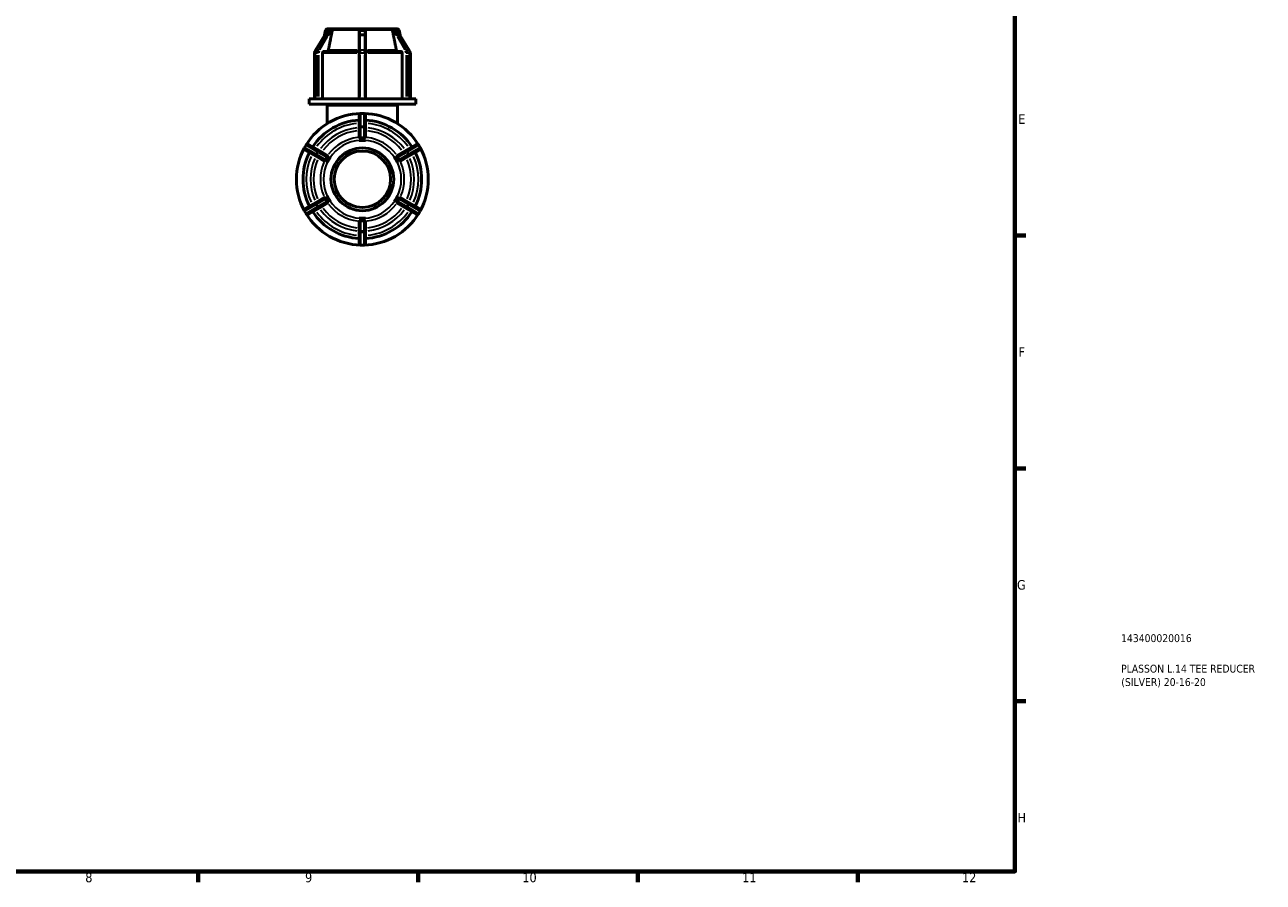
# Model space of a CAD drawing. Header units: millimetres. Extents: x 0 to 900, y -133 to 594.
# Tile 7 of 11: x 505 to 900, y 17 to 290. Entities that reach past the tile are written whole.
import ezdxf

# ---------------------------------------------------------------- set-up
doc = ezdxf.new("R2010")
doc.units = ezdxf.units.MM
for name, color, linetype, lineweight in [('Border (ANSI)', 7, 'Continuous', 70), ('Title (ISO)', 7, 'Continuous', 50), ('Visible (ANSI)', 7, 'Continuous', 50), ('Visible Narrow (ANSI)', 7, 'Continuous', 35)]:
    doc.layers.add(name, color=color, linetype=linetype, lineweight=lineweight)
doc.styles.add('Note Text (ANSI)', font='tahoma.ttf')
doc.styles.add('Note Text (ISO)', font='tahoma.ttf')

# ---------------------------------------------------------------- blocks, each defined once
blk = doc.blocks.new('Borders Default Border')
at = {"layer": 'Border (ANSI)'}
for p, q in [((821, 222.75), (824.45, 222.75)), ((821, 148.5), (824.45, 148.5)), ((821, 74.25), (824.45, 74.25)), ((560.67, 20), (560.67, 16.55)), ((630.75, 20), (630.75, 16.55)), ((700.83, 20), (700.83, 16.55)), ((770.92, 20), (770.92, 16.55))]:
    blk.add_line(p, q, dxfattribs=at)
at = {"layer": 'Border (ANSI)', "flags": 128}
blk.add_lwpolyline([(20, 20), (20, 574), (821, 574), (821, 20), (20, 20)], dxfattribs=at)
at = {"layer": 'Border (ANSI)', "attachment_point": 7, "style": 'Note Text (ANSI)'}
for s, insert, char_height in [('E', (822.05, 258.35), 3.05), ('F', (822.14, 184.1), 3.05), ('G', (821.66, 109.79), 3.05), ('H', (821.81, 35.6), 3.05), ('8', (524.63, 16.48), 3.05), ('9', (594.7, 16.49), 3.05), ('10', (663.96, 16.49), 3.048), ('11', (734.04, 16.55), 3.048), ('12', (804.13, 16.55), 3.048)]:
    blk.add_mtext(s, dxfattribs=dict(at, insert=insert, char_height=char_height))
blk = doc.blocks.new('Title Blocks ISO')
at = {"layer": 'Title (ISO)', "color": 232, "true_color": 0xca0064, "style": 'Note Text (ISO)'}
for tag, p in [('PART_NUMBER_001', (33.84, 73.13)), ('DESCRIPTION_001', (33.84, 63.4)), ('DESCRIPTION_002', (33.91, 59.12))]:
    blk.add_attdef(tag, p, '', height=2.5, dxfattribs=at)

msp = doc.modelspace()

# ---------------------------------------------------------------- linework, layer by layer
at = {"layer": 'Visible (ANSI)'}
for p, q in [((601.26, 288.213), (600.885, 286.588)), ((601.845, 288.678), (602.81, 288.678)), ((602.807, 288.675), (602.81, 288.678)), ((602.81, 288.678), (603.335, 288.678)), ((603.335, 288.678), (603.86, 288.678)), ((603.86, 288.678), (603.857, 288.675)), ((603.86, 288.676), (603.86, 288.678)), ((603.86, 288.678), (611.915, 288.678)), ((611.915, 288.678), (612.965, 288.678)), ((611.915, 288.675), (611.915, 288.678)), ((612.965, 288.678), (614.015, 288.678)), ((614.015, 288.678), (614.015, 288.675)), ((614.015, 288.678), (622.071, 288.678)), ((622.071, 288.678), (622.596, 288.678)), ((622.073, 288.675), (622.071, 288.678)), ((622.071, 288.678), (622.071, 288.676)), ((622.596, 288.678), (623.121, 288.678)), ((623.121, 288.678), (623.123, 288.675)), ((623.121, 288.678), (624.086, 288.678)), ((624.67, 288.213), (625.045, 286.588)), ((598.075, 281.87), (600.872, 286.567)), ((601.116, 286.879), (602.425, 288.169)), ((611.915, 287.696), (611.915, 286.651)), ((611.915, 286.403), (611.915, 286.651)), ((611.915, 286.403), (611.915, 281.706)), ((614.015, 286.651), (614.015, 287.696)), ((614.015, 286.651), (614.015, 286.403)), ((614.015, 281.706), (614.015, 286.403)), ((623.506, 288.169), (624.815, 286.879)), ((625.059, 286.567), (627.855, 281.87)), ((597.665, 266.378), (597.665, 280.878)), ((597.835, 266.378), (597.835, 280.981)), ((600.271, 280.878), (600.271, 266.378)), ((600.792, 281.478), (611.915, 281.478)), ((611.915, 280.981), (611.915, 281.706)), ((611.915, 280.981), (611.915, 266.378)), ((614.015, 281.706), (614.015, 280.981)), ((614.015, 281.478), (625.138, 281.478)), ((614.015, 266.378), (614.015, 280.981)), ((625.659, 266.378), (625.659, 280.878)), ((628.096, 280.981), (628.096, 266.378)), ((628.265, 266.378), (628.265, 280.878)), ((597.839, 266.378), (595.965, 266.378)), ((595.965, 264.678), (595.965, 266.378)), ((629.965, 264.678), (595.965, 264.678)), ((597.878, 266.378), (597.839, 266.378)), ((598.243, 266.378), (597.878, 266.378)), ((598.608, 266.378), (598.243, 266.378)), ((598.683, 266.378), (598.608, 266.378)), ((612.121, 266.378), (598.683, 266.378)), ((612.235, 266.378), (612.121, 266.378)), ((612.965, 266.378), (612.235, 266.378)), ((613.695, 266.378), (612.965, 266.378)), ((613.809, 266.378), (613.695, 266.378)), ((627.248, 266.378), (613.809, 266.378)), ((627.323, 266.378), (627.248, 266.378)), ((627.688, 266.378), (627.323, 266.378)), ((628.053, 266.378), (627.688, 266.378)), ((628.091, 266.378), (628.053, 266.378)), ((629.965, 266.378), (628.091, 266.378)), ((629.965, 264.678), (629.965, 266.378)), ((601.765, 258.442), (601.765, 264.078)), ((611.915, 261.078), (611.915, 256.984)), ((613.415, 261.678), (612.515, 261.678)), ((614.015, 256.984), (614.015, 261.078)), ((624.165, 258.442), (624.165, 264.078)), ((611.915, 256.984), (611.915, 254.143)), ((614.015, 254.143), (614.015, 256.984)), ((611.915, 253.095), (611.915, 253.093)), ((611.915, 253.093), (612.965, 253.093)), ((611.915, 253.093), (611.915, 253.092)), ((612.965, 253.093), (614.015, 253.093)), ((614.015, 253.093), (614.015, 253.095)), ((614.015, 253.092), (614.015, 253.093)), ((595.004, 251.567), (594.554, 250.788)), ((594.773, 249.968), (598.318, 247.922)), ((599.368, 249.74), (595.823, 251.787)), ((601.829, 248.32), (599.368, 249.74)), ((626.562, 249.74), (624.101, 248.32)), ((630.107, 251.787), (626.562, 249.74)), ((627.612, 247.922), (631.157, 249.968)), ((631.377, 250.788), (630.927, 251.567)), ((598.318, 247.922), (600.779, 246.501)), ((601.687, 245.977), (601.689, 245.976)), ((601.689, 245.976), (602.214, 246.885)), ((601.689, 245.976), (601.689, 245.975)), ((602.214, 246.885), (602.739, 247.794)), ((602.739, 247.794), (602.737, 247.796)), ((602.739, 247.794), (602.739, 247.794)), ((623.192, 247.794), (623.191, 247.794)), ((623.194, 247.796), (623.192, 247.794)), ((623.192, 247.794), (623.717, 246.885)), ((623.717, 246.885), (624.242, 245.976)), ((624.241, 245.975), (624.242, 245.976)), ((624.242, 245.976), (624.244, 245.977)), ((625.151, 246.501), (627.612, 247.922)), ((598.318, 233.434), (594.773, 231.387)), ((600.779, 234.855), (598.318, 233.434)), ((599.368, 231.615), (601.829, 233.036)), ((601.689, 235.38), (601.687, 235.379)), ((602.214, 234.47), (601.689, 235.38)), ((601.689, 235.38), (601.689, 235.38)), ((602.739, 233.561), (602.214, 234.47)), ((602.737, 233.56), (602.739, 233.561)), ((602.739, 233.561), (602.739, 233.561)), ((623.191, 233.561), (623.192, 233.561)), ((623.717, 234.47), (623.192, 233.561)), ((623.192, 233.561), (623.194, 233.56)), ((624.242, 235.38), (623.717, 234.47)), ((624.101, 233.036), (626.562, 231.615)), ((624.242, 235.38), (624.241, 235.38)), ((624.244, 235.379), (624.242, 235.38)), ((627.612, 233.434), (625.151, 234.855)), ((631.157, 231.387), (627.612, 233.434)), ((594.554, 230.567), (595.004, 229.788)), ((595.823, 229.568), (599.368, 231.615)), ((626.562, 231.615), (630.107, 229.568)), ((630.927, 229.788), (631.377, 230.567)), ((611.915, 228.264), (611.915, 228.263)), ((612.965, 228.263), (611.915, 228.263)), ((611.915, 228.263), (611.915, 228.261)), ((611.915, 227.213), (611.915, 224.371)), ((614.015, 228.263), (612.965, 228.263)), ((614.015, 228.263), (614.015, 228.264)), ((614.015, 228.261), (614.015, 228.263)), ((614.015, 224.371), (614.015, 227.213)), ((611.915, 224.371), (611.915, 220.278)), ((614.015, 220.278), (614.015, 224.371)), ((612.515, 219.678), (613.415, 219.678))]:
    msp.add_line(p, q, dxfattribs=at)
for radius in [10, 9]:
    msp.add_circle((612.965, 240.678), radius, dxfattribs=at)
for centre, radius, start, end in [((601.845, 288.078), 0.6, 90, 167), ((624.086, 288.078), 0.6, 13, 90), ((598.265, 280.878), 0.6, 131.3403, 180), ((627.665, 280.878), 0.6, 0, 48.6597), ((601.165, 264.078), 0.6, 0, 90), ((624.765, 264.078), 0.6, 90, 180), ((612.965, 240.678), 21, 91.47683, 148.52317), ((612.515, 261.078), 0.6, 90, 180), ((613.415, 261.078), 0.6, 0, 90), ((612.965, 240.678), 21, 31.47683, 88.52317), ((612.965, 240.678), 18.9, 93.18474, 146.81526), ((612.965, 240.678), 18.9, 33.18474, 86.81526), ((612.965, 240.678), 21, 151.47683, 208.52317), ((612.965, 240.678), 18.9, 153.18474, 206.81526), ((595.073, 250.488), 0.6, 150, 240), ((595.523, 251.267), 0.6, 60, 150), ((612.965, 240.678), 18.9, 333.18474, 26.81526), ((630.407, 251.267), 0.6, 30, 120), ((630.857, 250.488), 0.6, 300, 30), ((612.965, 240.678), 21, 331.47683, 28.52317), ((595.073, 230.867), 0.6, 120, 210), ((595.523, 230.088), 0.6, 210, 300), ((612.965, 240.678), 21, 211.47683, 268.52317), ((612.965, 240.678), 18.9, 213.18474, 266.81526), ((612.965, 240.678), 21, 271.47683, 328.52317), ((612.965, 240.678), 18.9, 273.18474, 326.81526), ((630.407, 230.088), 0.6, 240, 330), ((630.857, 230.867), 0.6, 330, 60), ((612.515, 220.278), 0.6, 180, 270), ((613.415, 220.278), 0.6, 270, 0)]:
    msp.add_arc(centre, radius, start, end, dxfattribs=at)
for centre, major_axis, ratio, start_param, end_param in [((611.295, 296.525), (-9.515, -7.98), 0.2598688, 0.2243087, 0.3766319), ((612.965, 296.525), (-9.594, 0), 0.8707917, 1.4946347, 1.6469579), ((614.636, 296.525), (-9.515, 7.98), 0.2598688, 2.7649607, 2.9172839)]:
    msp.add_ellipse(centre, major_axis=major_axis, ratio=ratio, start_param=start_param, end_param=end_param, dxfattribs=at)
for points in [[(603.335, 288.678), (603.168, 288.678), (602.989, 288.679), (602.807, 288.675)], [(603.857, 288.675), (603.682, 288.679), (603.501, 288.678), (603.335, 288.678)], [(603.86, 288.676), (603.859, 288.676), (603.858, 288.676), (603.857, 288.675)], [(612.965, 288.678), (612.633, 288.678), (612.272, 288.679), (611.915, 288.675)], [(614.015, 288.675), (613.659, 288.679), (613.298, 288.678), (612.965, 288.678)], [(622.073, 288.675), (622.072, 288.676), (622.072, 288.676), (622.071, 288.676)], [(622.596, 288.678), (622.43, 288.678), (622.248, 288.679), (622.073, 288.675)], [(623.123, 288.675), (622.942, 288.679), (622.762, 288.678), (622.596, 288.678)], [(611.915, 253.095), (612.273, 253.092), (612.632, 253.093), (612.965, 253.093)], [(612.965, 253.093), (612.626, 253.093), (612.274, 253.093), (611.915, 253.092)], [(612.965, 253.093), (613.299, 253.093), (613.658, 253.092), (614.015, 253.095)], [(614.015, 253.092), (613.656, 253.093), (613.304, 253.093), (612.965, 253.093)], [(601.687, 245.977), (601.868, 246.285), (602.047, 246.597), (602.214, 246.885)], [(602.214, 246.885), (602.044, 246.592), (601.868, 246.287), (601.689, 245.975)], [(602.214, 246.885), (602.38, 247.174), (602.561, 247.484), (602.737, 247.796)], [(602.739, 247.794), (602.559, 247.484), (602.383, 247.179), (602.214, 246.885)], [(623.717, 246.885), (623.547, 247.179), (623.372, 247.484), (623.191, 247.794)], [(623.194, 247.796), (623.37, 247.484), (623.55, 247.174), (623.717, 246.885)], [(623.717, 246.885), (623.883, 246.597), (624.062, 246.285), (624.244, 245.977)], [(624.241, 245.975), (624.063, 246.287), (623.886, 246.592), (623.717, 246.885)], [(602.214, 234.47), (602.047, 234.759), (601.868, 235.07), (601.687, 235.379)], [(601.689, 235.38), (601.868, 235.068), (602.044, 234.764), (602.214, 234.47)], [(602.214, 234.47), (602.383, 234.177), (602.559, 233.872), (602.739, 233.561)], [(602.737, 233.56), (602.561, 233.871), (602.38, 234.182), (602.214, 234.47)], [(623.191, 233.561), (623.372, 233.873), (623.548, 234.178), (623.717, 234.47)], [(623.717, 234.47), (623.55, 234.182), (623.37, 233.871), (623.194, 233.56)], [(623.717, 234.47), (623.886, 234.763), (624.062, 235.068), (624.241, 235.38)], [(624.244, 235.379), (624.062, 235.07), (623.883, 234.759), (623.717, 234.47)], [(611.915, 228.264), (612.274, 228.263), (612.626, 228.263), (612.965, 228.263)], [(612.965, 228.263), (612.632, 228.263), (612.273, 228.264), (611.915, 228.261)], [(612.965, 228.263), (613.304, 228.263), (613.656, 228.263), (614.015, 228.264)], [(614.015, 228.261), (613.658, 228.264), (613.299, 228.263), (612.965, 228.263)]]:
    msp.add_open_spline(points, degree=3, dxfattribs=at)
for points, knots in [([(601.116, 286.879), (601.097, 286.861), (601.079, 286.842), (601.043, 286.803), (601.026, 286.783), (600.992, 286.742), (600.976, 286.721), (600.945, 286.678), (600.929, 286.656), (600.9, 286.612), (600.886, 286.59), (600.872, 286.567)], [0.70664438, 0.70664438, 0.70664438, 0.70664438, 0.75900426, 0.75900426, 0.81136413, 0.81136413, 0.86372401, 0.86372401, 0.91608389, 0.91608389, 0.96844377, 0.96844377, 0.96844377, 0.96844377]), ([(602.425, 288.169), (602.426, 288.17), (602.427, 288.172), (602.438, 288.181), (602.447, 288.188), (602.465, 288.195), (602.472, 288.196), (602.479, 288.194)], [0.313492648, 0.313492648, 0.313492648, 0.313492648, 0.314221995, 0.314221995, 0.319952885, 0.319952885, 0.324933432, 0.324933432, 0.324933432, 0.324933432]), ([(603.209, 288.194), (603.219, 288.196), (603.228, 288.195), (603.247, 288.188), (603.256, 288.181), (603.28, 288.155), (603.293, 288.128), (603.315, 288.048), (603.319, 287.984), (603.315, 287.85), (603.306, 287.779), (603.294, 287.713), (603.293, 287.708), (603.292, 287.702), (603.29, 287.696)], [0.200370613, 0.200370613, 0.200370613, 0.200370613, 0.20535116, 0.20535116, 0.21108205, 0.21108205, 0.22254383, 0.22254383, 0.242597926, 0.242597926, 0.262652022, 0.262652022, 0.262652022, 0.264441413, 0.264441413, 0.264441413, 0.264441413]), ([(611.915, 287.696), (611.915, 287.702), (611.915, 287.708), (611.915, 287.713), (611.917, 287.779), (611.926, 287.85), (611.966, 287.984), (611.996, 288.048), (612.063, 288.128), (612.094, 288.155), (612.147, 288.181), (612.166, 288.188), (612.202, 288.195), (612.219, 288.196), (612.235, 288.194)], [0.260862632, 0.260862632, 0.260862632, 0.260862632, 0.262652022, 0.262652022, 0.262652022, 0.282706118, 0.282706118, 0.302760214, 0.302760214, 0.314221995, 0.314221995, 0.319952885, 0.319952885, 0.324933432, 0.324933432, 0.324933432, 0.324933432]), ([(613.695, 288.194), (613.712, 288.196), (613.729, 288.195), (613.764, 288.188), (613.783, 288.181), (613.836, 288.155), (613.868, 288.128), (613.935, 288.048), (613.965, 287.984), (614.005, 287.85), (614.014, 287.779), (614.015, 287.713), (614.015, 287.708), (614.015, 287.702), (614.015, 287.696)], [0.200370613, 0.200370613, 0.200370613, 0.200370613, 0.20535116, 0.20535116, 0.21108205, 0.21108205, 0.22254383, 0.22254383, 0.242597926, 0.242597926, 0.262652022, 0.262652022, 0.262652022, 0.264441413, 0.264441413, 0.264441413, 0.264441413]), ([(622.64, 287.696), (622.639, 287.702), (622.638, 287.708), (622.637, 287.713), (622.624, 287.779), (622.615, 287.85), (622.611, 287.984), (622.616, 288.048), (622.638, 288.128), (622.65, 288.155), (622.675, 288.181), (622.684, 288.188), (622.703, 288.195), (622.712, 288.196), (622.721, 288.194)], [0.260862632, 0.260862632, 0.260862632, 0.260862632, 0.262652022, 0.262652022, 0.262652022, 0.282706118, 0.282706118, 0.302760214, 0.302760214, 0.314221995, 0.314221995, 0.319952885, 0.319952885, 0.324933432, 0.324933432, 0.324933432, 0.324933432]), ([(623.451, 288.194), (623.458, 288.196), (623.466, 288.195), (623.483, 288.188), (623.493, 288.181), (623.503, 288.172), (623.505, 288.17), (623.506, 288.169)], [0.200370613, 0.200370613, 0.200370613, 0.200370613, 0.20535116, 0.20535116, 0.21108205, 0.21108205, 0.211811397, 0.211811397, 0.211811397, 0.211811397]), ([(625.059, 286.567), (625.045, 286.59), (625.031, 286.612), (625.001, 286.656), (624.986, 286.678), (624.954, 286.721), (624.938, 286.742), (624.904, 286.783), (624.887, 286.803), (624.852, 286.842), (624.833, 286.861), (624.815, 286.879)], [5.31474154, 5.31474154, 5.31474154, 5.31474154, 5.36710142, 5.36710142, 5.4194613, 5.4194613, 5.47182117, 5.47182117, 5.52418105, 5.52418105, 5.57654093, 5.57654093, 5.57654093, 5.57654093]), ([(598.075, 281.87), (598.044, 281.817), (598.015, 281.762), (597.964, 281.65), (597.942, 281.592), (597.903, 281.474), (597.887, 281.414), (597.861, 281.292), (597.851, 281.23), (597.838, 281.106), (597.835, 281.043), (597.835, 280.981)], [0.96844377, 0.96844377, 0.96844377, 0.96844377, 1.08891428, 1.08891428, 1.20938479, 1.20938479, 1.3298553, 1.3298553, 1.45032581, 1.45032581, 1.57079633, 1.57079633, 1.57079633, 1.57079633]), ([(600.792, 281.478), (600.728, 281.478), (600.652, 281.46), (600.533, 281.404), (600.469, 281.354), (600.378, 281.249), (600.335, 281.176), (600.286, 281.039), (600.271, 280.952), (600.271, 280.878)], [-0.088967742, -0.088967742, -0.088967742, -0.088967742, -0.066679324, -0.066679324, -0.044421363, -0.044421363, -0.022197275, -0.022197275, 0, 0, 0, 0]), ([(602.136, 281.943), (602.129, 281.91), (602.12, 281.877), (602.085, 281.78), (602.042, 281.706), (601.951, 281.601), (601.887, 281.552), (601.768, 281.495), (601.693, 281.478), (601.628, 281.478)], [0.190764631, 0.190764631, 0.190764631, 0.190764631, 0.200169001, 0.200169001, 0.222397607, 0.222397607, 0.244668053, 0.244668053, 0.266969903, 0.266969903, 0.266969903, 0.266969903]), ([(624.302, 281.478), (624.238, 281.478), (624.162, 281.495), (624.043, 281.552), (623.979, 281.601), (623.888, 281.706), (623.845, 281.78), (623.81, 281.877), (623.801, 281.91), (623.794, 281.943)], [0.088983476, 0.088983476, 0.088983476, 0.088983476, 0.111285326, 0.111285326, 0.133555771, 0.133555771, 0.155784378, 0.155784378, 0.165188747, 0.165188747, 0.165188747, 0.165188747]), ([(625.659, 280.878), (625.659, 280.952), (625.644, 281.039), (625.595, 281.176), (625.552, 281.249), (625.461, 281.354), (625.397, 281.404), (625.278, 281.46), (625.203, 281.478), (625.138, 281.478)], [0, 0, 0, 0, 0.022197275, 0.022197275, 0.044421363, 0.044421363, 0.066679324, 0.066679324, 0.088967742, 0.088967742, 0.088967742, 0.088967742]), ([(628.096, 280.981), (628.096, 281.043), (628.092, 281.106), (628.079, 281.23), (628.069, 281.292), (628.044, 281.414), (628.027, 281.474), (627.989, 281.592), (627.966, 281.65), (627.915, 281.762), (627.887, 281.817), (627.855, 281.87)], [4.71238898, 4.71238898, 4.71238898, 4.71238898, 4.83285949, 4.83285949, 4.95333, 4.95333, 5.07380052, 5.07380052, 5.19427103, 5.19427103, 5.31474154, 5.31474154, 5.31474154, 5.31474154]), ([(612.037, 254.026), (612.01, 254.037), (611.987, 254.048), (611.934, 254.085), (611.917, 254.111), (611.915, 254.139), (611.915, 254.141), (611.915, 254.143)], [0.163599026, 0.163599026, 0.163599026, 0.163599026, 0.179275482, 0.179275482, 0.209217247, 0.209217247, 0.2113876, 0.2113876, 0.2113876, 0.2113876]), ([(612.515, 253.889), (612.484, 253.887), (612.453, 253.889), (612.371, 253.9), (612.322, 253.914), (612.205, 253.955), (612.13, 253.989), (612.057, 254.019), (612.047, 254.023), (612.037, 254.026)], [-0.33460724, -0.33460724, -0.33460724, -0.33460724, -0.322101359, -0.322101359, -0.301069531, -0.301069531, -0.264814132, -0.264814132, -0.258951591, -0.258951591, -0.258951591, -0.258951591]), ([(613.415, 253.889), (613.261, 253.897), (613.11, 253.901), (612.821, 253.901), (612.669, 253.897), (612.515, 253.889)], [0.450865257, 0.450865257, 0.450865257, 0.450865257, 0.494261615, 0.494261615, 0.537657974, 0.537657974, 0.537657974, 0.537657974]), ([(613.893, 254.026), (613.882, 254.022), (613.871, 254.018), (613.802, 253.99), (613.737, 253.96), (613.632, 253.922), (613.588, 253.908), (613.507, 253.892), (613.472, 253.888), (613.428, 253.888), (613.422, 253.889), (613.415, 253.889)], [-0.388686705, -0.388686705, -0.388686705, -0.388686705, -0.382344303, -0.382344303, -0.351456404, -0.351456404, -0.333122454, -0.333122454, -0.319517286, -0.319517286, -0.317149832, -0.317149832, -0.317149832, -0.317149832]), ([(614.015, 254.143), (614.015, 254.141), (614.015, 254.139), (614.013, 254.111), (613.996, 254.085), (613.943, 254.048), (613.92, 254.037), (613.893, 254.026)], [0.215472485, 0.215472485, 0.215472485, 0.215472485, 0.217642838, 0.217642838, 0.247584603, 0.247584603, 0.263261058, 0.263261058, 0.263261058, 0.263261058]), ([(600.941, 246.549), (600.918, 246.53), (600.897, 246.516), (600.839, 246.488), (600.808, 246.487), (600.783, 246.499), (600.781, 246.5), (600.779, 246.501)], [0.163599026, 0.163599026, 0.163599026, 0.163599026, 0.179275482, 0.179275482, 0.209217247, 0.209217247, 0.2113876, 0.2113876, 0.2113876, 0.2113876]), ([(601.299, 246.894), (601.298, 246.891), (601.297, 246.889), (601.277, 246.851), (601.254, 246.819), (601.186, 246.741), (601.137, 246.7), (601.038, 246.622), (600.983, 246.583), (600.941, 246.549)], [-0.314513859, -0.314513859, -0.314513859, -0.314513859, -0.313579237, -0.313579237, -0.298738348, -0.298738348, -0.273602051, -0.273602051, -0.244915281, -0.244915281, -0.244915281, -0.244915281]), ([(601.749, 247.673), (601.665, 247.544), (601.586, 247.415), (601.441, 247.164), (601.369, 247.031), (601.299, 246.894)], [0.450865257, 0.450865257, 0.450865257, 0.450865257, 0.494261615, 0.494261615, 0.537657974, 0.537657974, 0.537657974, 0.537657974]), ([(601.869, 248.155), (601.861, 248.104), (601.854, 248.042), (601.837, 247.918), (601.826, 247.852), (601.793, 247.753), (601.777, 247.718), (601.753, 247.68), (601.751, 247.676), (601.749, 247.673)], [-0.401303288, -0.401303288, -0.401303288, -0.401303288, -0.372080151, -0.372080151, -0.344253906, -0.344253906, -0.32834983, -0.32834983, -0.326719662, -0.326719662, -0.326719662, -0.326719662]), ([(601.829, 248.32), (601.831, 248.319), (601.833, 248.318), (601.855, 248.302), (601.87, 248.274), (601.875, 248.21), (601.874, 248.184), (601.869, 248.155)], [0.215472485, 0.215472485, 0.215472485, 0.215472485, 0.217642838, 0.217642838, 0.247584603, 0.247584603, 0.263261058, 0.263261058, 0.263261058, 0.263261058]), ([(624.062, 248.155), (624.057, 248.184), (624.055, 248.21), (624.06, 248.274), (624.075, 248.302), (624.098, 248.318), (624.1, 248.319), (624.101, 248.32)], [0.163599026, 0.163599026, 0.163599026, 0.163599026, 0.179275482, 0.179275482, 0.209217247, 0.209217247, 0.2113876, 0.2113876, 0.2113876, 0.2113876]), ([(624.181, 247.673), (624.179, 247.677), (624.177, 247.68), (624.153, 247.718), (624.138, 247.754), (624.105, 247.85), (624.094, 247.913), (624.077, 248.037), (624.07, 248.102), (624.062, 248.155)], [-0.32837075, -0.32837075, -0.32837075, -0.32837075, -0.326638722, -0.326638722, -0.310577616, -0.310577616, -0.283561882, -0.283561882, -0.253254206, -0.253254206, -0.253254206, -0.253254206]), ([(624.631, 246.894), (624.562, 247.031), (624.489, 247.164), (624.345, 247.415), (624.266, 247.544), (624.181, 247.673)], [0.450865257, 0.450865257, 0.450865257, 0.450865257, 0.494261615, 0.494261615, 0.537657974, 0.537657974, 0.537657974, 0.537657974]), ([(624.989, 246.549), (624.975, 246.56), (624.959, 246.573), (624.895, 246.622), (624.841, 246.661), (624.762, 246.728), (624.73, 246.758), (624.678, 246.818), (624.657, 246.847), (624.636, 246.884), (624.634, 246.889), (624.631, 246.894)], [-0.384514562, -0.384514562, -0.384514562, -0.384514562, -0.374113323, -0.374113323, -0.346239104, -0.346239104, -0.329094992, -0.329094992, -0.315763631, -0.315763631, -0.313736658, -0.313736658, -0.313736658, -0.313736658]), ([(625.151, 246.501), (625.15, 246.5), (625.148, 246.499), (625.123, 246.487), (625.091, 246.488), (625.034, 246.516), (625.012, 246.53), (624.989, 246.549)], [0.215472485, 0.215472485, 0.215472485, 0.215472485, 0.217642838, 0.217642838, 0.247584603, 0.247584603, 0.263261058, 0.263261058, 0.263261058, 0.263261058]), ([(600.779, 234.855), (600.781, 234.856), (600.783, 234.856), (600.808, 234.868), (600.839, 234.867), (600.897, 234.84), (600.918, 234.825), (600.941, 234.807)], [0.215472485, 0.215472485, 0.215472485, 0.215472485, 0.217642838, 0.217642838, 0.247584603, 0.247584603, 0.263261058, 0.263261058, 0.263261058, 0.263261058]), ([(600.941, 234.807), (600.956, 234.795), (600.972, 234.782), (601.036, 234.734), (601.089, 234.695), (601.169, 234.627), (601.201, 234.598), (601.253, 234.537), (601.274, 234.509), (601.294, 234.472), (601.297, 234.467), (601.299, 234.462)], [-0.384514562, -0.384514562, -0.384514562, -0.384514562, -0.374113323, -0.374113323, -0.346239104, -0.346239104, -0.329094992, -0.329094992, -0.315763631, -0.315763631, -0.313736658, -0.313736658, -0.313736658, -0.313736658]), ([(601.299, 234.462), (601.369, 234.324), (601.441, 234.191), (601.586, 233.941), (601.665, 233.812), (601.749, 233.682)], [0.450865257, 0.450865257, 0.450865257, 0.450865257, 0.494261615, 0.494261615, 0.537657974, 0.537657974, 0.537657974, 0.537657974]), ([(601.749, 233.682), (601.751, 233.679), (601.754, 233.675), (601.777, 233.637), (601.793, 233.602), (601.825, 233.505), (601.836, 233.442), (601.854, 233.318), (601.86, 233.253), (601.869, 233.2)], [-0.32837075, -0.32837075, -0.32837075, -0.32837075, -0.326638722, -0.326638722, -0.310577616, -0.310577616, -0.283561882, -0.283561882, -0.253254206, -0.253254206, -0.253254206, -0.253254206]), ([(601.869, 233.2), (601.874, 233.171), (601.875, 233.145), (601.87, 233.081), (601.855, 233.054), (601.833, 233.038), (601.831, 233.037), (601.829, 233.036)], [0.163599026, 0.163599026, 0.163599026, 0.163599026, 0.179275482, 0.179275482, 0.209217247, 0.209217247, 0.2113876, 0.2113876, 0.2113876, 0.2113876]), ([(624.101, 233.036), (624.1, 233.037), (624.098, 233.038), (624.075, 233.054), (624.06, 233.081), (624.055, 233.145), (624.057, 233.171), (624.062, 233.2)], [0.215472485, 0.215472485, 0.215472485, 0.215472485, 0.217642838, 0.217642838, 0.247584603, 0.247584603, 0.263261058, 0.263261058, 0.263261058, 0.263261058]), ([(624.062, 233.2), (624.07, 233.251), (624.076, 233.314), (624.094, 233.438), (624.105, 233.504), (624.138, 233.602), (624.154, 233.638), (624.177, 233.676), (624.179, 233.679), (624.181, 233.682)], [-0.401303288, -0.401303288, -0.401303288, -0.401303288, -0.372080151, -0.372080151, -0.344253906, -0.344253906, -0.32834983, -0.32834983, -0.326719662, -0.326719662, -0.326719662, -0.326719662]), ([(624.181, 233.682), (624.266, 233.812), (624.345, 233.941), (624.489, 234.191), (624.562, 234.324), (624.631, 234.462)], [0.450865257, 0.450865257, 0.450865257, 0.450865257, 0.494261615, 0.494261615, 0.537657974, 0.537657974, 0.537657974, 0.537657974]), ([(624.631, 234.462), (624.633, 234.464), (624.634, 234.466), (624.654, 234.505), (624.677, 234.536), (624.744, 234.614), (624.794, 234.655), (624.893, 234.733), (624.947, 234.772), (624.989, 234.807)], [-0.314513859, -0.314513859, -0.314513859, -0.314513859, -0.313579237, -0.313579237, -0.298738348, -0.298738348, -0.273602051, -0.273602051, -0.244915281, -0.244915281, -0.244915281, -0.244915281]), ([(624.989, 234.807), (625.012, 234.825), (625.034, 234.84), (625.091, 234.867), (625.123, 234.868), (625.148, 234.856), (625.15, 234.856), (625.151, 234.855)], [0.163599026, 0.163599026, 0.163599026, 0.163599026, 0.179275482, 0.179275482, 0.209217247, 0.209217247, 0.2113876, 0.2113876, 0.2113876, 0.2113876]), ([(611.915, 227.213), (611.915, 227.215), (611.915, 227.217), (611.917, 227.244), (611.934, 227.271), (611.987, 227.307), (612.01, 227.319), (612.037, 227.329)], [0.215472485, 0.215472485, 0.215472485, 0.215472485, 0.217642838, 0.217642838, 0.247584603, 0.247584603, 0.263261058, 0.263261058, 0.263261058, 0.263261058]), ([(612.037, 227.329), (612.048, 227.333), (612.059, 227.338), (612.128, 227.365), (612.194, 227.395), (612.299, 227.434), (612.342, 227.448), (612.423, 227.464), (612.459, 227.468), (612.502, 227.467), (612.509, 227.467), (612.515, 227.467)], [-0.388686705, -0.388686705, -0.388686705, -0.388686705, -0.382344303, -0.382344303, -0.351456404, -0.351456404, -0.333122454, -0.333122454, -0.319517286, -0.319517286, -0.317149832, -0.317149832, -0.317149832, -0.317149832]), ([(612.515, 227.467), (612.669, 227.458), (612.821, 227.454), (613.11, 227.454), (613.261, 227.458), (613.415, 227.467)], [0.450865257, 0.450865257, 0.450865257, 0.450865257, 0.494261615, 0.494261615, 0.537657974, 0.537657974, 0.537657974, 0.537657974]), ([(613.415, 227.467), (613.447, 227.468), (613.477, 227.467), (613.56, 227.456), (613.608, 227.441), (613.726, 227.4), (613.8, 227.366), (613.874, 227.337), (613.884, 227.333), (613.893, 227.329)], [-0.33460724, -0.33460724, -0.33460724, -0.33460724, -0.322101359, -0.322101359, -0.301069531, -0.301069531, -0.264814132, -0.264814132, -0.258951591, -0.258951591, -0.258951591, -0.258951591]), ([(613.893, 227.329), (613.92, 227.319), (613.943, 227.307), (613.996, 227.271), (614.013, 227.244), (614.015, 227.217), (614.015, 227.215), (614.015, 227.213)], [0.163599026, 0.163599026, 0.163599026, 0.163599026, 0.179275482, 0.179275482, 0.209217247, 0.209217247, 0.2113876, 0.2113876, 0.2113876, 0.2113876])]:
    msp.add_open_spline(points, degree=3, knots=knots, dxfattribs=at)
for points, weights in [([(603.29, 287.696), (602.744, 284.973), (602.136, 281.943)], [1.00027192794, 1.00156321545, 1]), ([(623.794, 281.943), (623.187, 284.973), (622.64, 287.696)], [1, 1.00156321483, 1.00027192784])]:
    msp.add_rational_spline(points, weights, degree=2, dxfattribs=at)
at = {"layer": 'Visible Narrow (ANSI)'}
for p, q in [((624.526, 288.213), (601.404, 288.213)), ((598.262, 282.122), (600.779, 286.349)), ((601.509, 286.349), (598.992, 282.122)), ((599.38, 281.941), (601.897, 286.168)), ((600.955, 286.584), (601.612, 286.584)), ((601.854, 286.894), (601.197, 286.894)), ((601.227, 286.959), (602.413, 288.129)), ((603.143, 288.129), (601.957, 286.959)), ((602.284, 286.703), (603.237, 287.644)), ((612.235, 286.959), (612.235, 288.129)), ((612.235, 286.881), (612.235, 286.601)), ((612.235, 282.122), (612.235, 286.349)), ((613.622, 286.894), (612.308, 286.894)), ((612.308, 286.584), (613.622, 286.584)), ((613.695, 288.129), (613.695, 286.959)), ((613.695, 286.601), (613.695, 286.881)), ((613.695, 286.349), (613.695, 282.122)), ((622.693, 287.644), (623.647, 286.703)), ((623.974, 286.959), (622.787, 288.129)), ((623.517, 288.129), (624.704, 286.959)), ((624.033, 286.168), (626.551, 281.941)), ((624.733, 286.894), (624.076, 286.894)), ((624.318, 286.584), (624.975, 286.584)), ((626.939, 282.122), (624.422, 286.349)), ((625.152, 286.349), (627.669, 282.122)), ((597.818, 280.878), (597.666, 280.878)), ((597.835, 280.981), (597.874, 280.981)), ((597.914, 280.981), (598.571, 280.981)), ((598.815, 281.887), (598.158, 281.887)), ((599.023, 280.981), (598.621, 280.981)), ((611.222, 280.878), (600.673, 280.878)), ((602.478, 281.943), (611.335, 281.943)), ((611.916, 280.981), (612.21, 280.981)), ((612.235, 281.847), (612.235, 281.029)), ((613.622, 281.887), (612.308, 281.887)), ((612.308, 280.981), (613.622, 280.981)), ((613.695, 281.029), (613.695, 281.847)), ((614.014, 280.981), (613.72, 280.981)), ((614.596, 281.943), (623.453, 281.943)), ((625.258, 280.878), (614.708, 280.878)), ((626.908, 280.981), (627.309, 280.981)), ((627.772, 281.887), (627.115, 281.887)), ((627.359, 280.981), (628.016, 280.981)), ((628.095, 280.981), (628.057, 280.981)), ((628.265, 280.878), (628.112, 280.878)), ((597.878, 267.108), (597.878, 280.251)), ((598.608, 280.251), (598.608, 267.108)), ((599.045, 267.108), (599.045, 280.251)), ((612.235, 267.108), (612.235, 280.251)), ((613.695, 280.251), (613.695, 267.108)), ((626.886, 280.251), (626.886, 267.108)), ((627.323, 267.108), (627.323, 280.251)), ((628.053, 280.251), (628.053, 267.108)), ((624.027, 264.078), (601.903, 264.078)), ((612.515, 261.678), (612.515, 261.605)), ((612.515, 257.709), (612.515, 261.393)), ((612.56, 261.597), (613.37, 261.597)), ((613.415, 261.605), (613.415, 261.678)), ((613.415, 261.393), (613.415, 257.709)), ((612.515, 257.495), (612.515, 257.272)), ((612.515, 254.057), (612.515, 257.088)), ((613.37, 257.504), (612.56, 257.504)), ((612.56, 257.257), (613.37, 257.257)), ((613.415, 257.272), (613.415, 257.495)), ((613.415, 257.088), (613.415, 254.057)), ((594.554, 250.788), (594.617, 250.752)), ((594.646, 250.787), (595.051, 251.488)), ((597.991, 248.803), (594.801, 250.645)), ((595.067, 251.531), (595.004, 251.567)), ((595.251, 251.425), (598.441, 249.583)), ((598.596, 249.442), (598.191, 248.74)), ((598.405, 248.616), (598.81, 249.318)), ((598.819, 249.364), (598.626, 249.476)), ((598.978, 249.273), (601.603, 247.757)), ((624.327, 247.757), (626.952, 249.273)), ((627.305, 249.476), (627.111, 249.364)), ((627.12, 249.318), (627.525, 248.616)), ((627.74, 248.74), (627.335, 249.442)), ((627.489, 249.583), (630.68, 251.425)), ((631.13, 250.645), (627.939, 248.803)), ((630.927, 251.567), (630.864, 251.531)), ((630.88, 251.488), (631.285, 250.787)), ((631.314, 250.752), (631.377, 250.788)), ((598.176, 248.697), (598.369, 248.585)), ((601.153, 246.978), (598.528, 248.493)), ((627.402, 248.493), (624.777, 246.978)), ((627.561, 248.585), (627.755, 248.697)), ((598.528, 232.862), (601.153, 234.378)), ((601.603, 233.598), (598.978, 232.083)), ((626.952, 232.083), (624.327, 233.598)), ((624.777, 234.378), (627.402, 232.862)), ((594.617, 230.604), (594.554, 230.568)), ((595.051, 229.867), (594.646, 230.569)), ((594.801, 230.71), (597.991, 232.552)), ((595.004, 229.788), (595.067, 229.824)), ((598.441, 231.773), (595.251, 229.931)), ((598.369, 232.77), (598.176, 232.659)), ((598.191, 232.615), (598.596, 231.914)), ((598.81, 232.038), (598.405, 232.739)), ((598.626, 231.879), (598.819, 231.991)), ((627.111, 231.991), (627.305, 231.879)), ((627.525, 232.739), (627.12, 232.038)), ((627.335, 231.914), (627.74, 232.615)), ((630.68, 229.931), (627.489, 231.773)), ((627.755, 232.659), (627.561, 232.77)), ((627.939, 232.552), (631.13, 230.71)), ((630.864, 229.824), (630.927, 229.788)), ((631.285, 230.569), (630.88, 229.867)), ((631.377, 230.568), (631.314, 230.604)), ((612.515, 224.267), (612.515, 227.298)), ((613.415, 227.298), (613.415, 224.267)), ((612.515, 224.084), (612.515, 223.86)), ((612.515, 219.963), (612.515, 223.647)), ((613.37, 224.099), (612.56, 224.099)), ((612.56, 223.851), (613.37, 223.851)), ((613.415, 223.86), (613.415, 224.084)), ((613.415, 223.647), (613.415, 219.963)), ((612.515, 219.75), (612.515, 219.678)), ((613.37, 219.758), (612.56, 219.758)), ((613.415, 219.678), (613.415, 219.75))]:
    msp.add_line(p, q, dxfattribs=at)
for radius, start, end in [(17.9, 96.02657, 143.97343), (16.517, 96.28026, 143.71974), (16.517, 36.28026, 83.71974), (17.9, 36.02657, 83.97343), (15.551, 96.4843, 143.5157), (13.381, 96.57816, 143.42184), (12.415, 93, 147), (12.415, 33, 87), (13.381, 36.57816, 83.42184), (15.551, 36.4843, 83.5157), (17.9, 156.02657, 203.97343), (16.517, 156.28026, 203.71974), (15.551, 156.4843, 203.5157), (13.381, 156.57816, 203.42184), (12.415, 153, 207), (12.415, 333, 27), (13.381, 336.57816, 23.42184), (15.551, 336.4843, 23.5157), (16.517, 336.28026, 23.71974), (17.9, 336.02657, 23.97343), (12.415, 213, 267), (12.415, 273, 327), (17.9, 216.02657, 263.97343), (16.517, 216.28026, 263.71974), (15.551, 216.4843, 263.5157), (13.381, 216.57816, 263.42184), (13.381, 276.57816, 323.42184), (15.551, 276.4843, 323.5157), (16.517, 276.28026, 323.71974), (17.9, 276.02657, 323.97343)]:
    msp.add_arc((612.965, 240.678), radius, start, end, dxfattribs=at)
for centre, major_axis, ratio, start_param, end_param in [((601.147, 286.403), (-0.275, 0.164), 0.2832913, 5.8613364, 6.2609827), ((602.06, 285.678), (0, 1.6), 0.8660254, 0.7197343, 0.9553538), ((601.341, 286.651), (-0.225, 0.228), 0.3802725, 5.9424656, 6.2652527), ((602.79, 285.678), (0, -1.6), 0.8660254, 3.861327, 4.0969465), ((601.877, 286.403), (0.275, -0.164), 0.2832913, 1.2052846, 2.6190013), ((602.071, 286.651), (-0.225, 0.228), 0.3802725, 4.4322764, 5.8459931), ((602.95, 285.678), (0, 1.28), 0.8660254, 0.7197343, 0.9553538), ((612.235, 286.651), (-0.32, 0), 0.7605449, 4.7909288, 6.2046455), ((612.235, 286.403), (-0.32, 0), 0.5665826, 4.7909288, 6.2046455), ((613.695, 286.651), (0.32, 0), 0.7605449, 0.0785398, 1.4922565), ((613.695, 286.403), (0.32, 0), 0.5665826, 0.0785398, 1.4922565), ((622.98, 285.678), (0, -1.28), 0.8660254, 2.1862389, 2.4218583), ((623.86, 286.651), (0.225, 0.228), 0.3802725, 0.4371922, 1.8509089), ((624.054, 286.403), (-0.275, -0.164), 0.2832913, 3.664184, 5.0779007), ((623.14, 285.678), (0, 1.6), 0.8660254, 5.3278315, 5.563451), ((624.59, 286.651), (0.225, 0.228), 0.3802725, 0.0179326, 0.3407197), ((623.87, 285.678), (0, -1.6), 0.8660254, 2.1862389, 2.4218583), ((624.784, 286.403), (0.275, 0.164), 0.2832913, 0.0222026, 0.4218489), ((599.263, 280.981), (0, 1.6), 0.8660254, 0.9985614, 1.5406787), ((598.35, 281.706), (-0.275, 0.164), 0.2832913, 5.8613364, 6.2609827), ((599.993, 280.981), (0, -1.6), 0.8660254, 4.140154, 4.6822714), ((599.08, 281.706), (0.275, -0.164), 0.2832913, 1.2052846, 2.6190013), ((600.153, 280.981), (0, 1.28), 0.8660254, 0.9985614, 1.5406787), ((612.235, 281.706), (-0.32, 0), 0.5665826, 4.7909288, 6.2046455), ((613.695, 281.706), (0.32, 0), 0.5665826, 0.0785398, 1.4922565), ((626.85, 281.706), (-0.275, -0.164), 0.2832913, 3.664184, 5.0779007), ((625.777, 280.981), (0, -1.28), 0.8660254, 1.600914, 2.1430313), ((625.937, 280.981), (0, 1.6), 0.8660254, 4.7425066, 5.2846239), ((627.58, 281.706), (0.275, 0.164), 0.2832913, 0.0222026, 0.4218489), ((626.667, 280.981), (0, -1.6), 0.8660254, 1.600914, 2.1430313), ((612.515, 261.078), (-0.6, 0), 0.8660254, 4.7909288, 6.2046455), ((613.415, 261.078), (0.6, 0), 0.8660254, 0.0785398, 1.4922565), ((612.515, 256.984), (-0.6, 0), 0.8660254, 4.7909288, 6.2046455), ((612.515, 256.984), (-0.6, 0), 0.4535983, 4.7909288, 6.2046455), ((613.415, 256.984), (0.6, 0), 0.8660254, 0.0785398, 1.4922565), ((613.415, 256.984), (0.6, 0), 0.4535983, 0.0785398, 1.4922565), ((595.073, 250.488), (-0.3, -0.52), 0.8660254, 4.7909288, 6.2046455), ((595.523, 251.267), (0.3, 0.52), 0.8660254, 0.0785398, 1.4922565), ((599.068, 249.221), (0.3, 0.52), 0.8660254, 0.0785398, 1.4922565), ((599.068, 249.221), (0.3, 0.52), 0.4535983, 0.0785398, 1.4922565), ((626.862, 249.221), (-0.3, 0.52), 0.4535983, 4.7909288, 6.2046455), ((626.862, 249.221), (-0.3, 0.52), 0.8660254, 4.7909288, 6.2046455), ((630.407, 251.267), (-0.3, 0.52), 0.8660254, 4.7909288, 6.2046455), ((630.857, 250.488), (0.3, -0.52), 0.8660254, 0.0785398, 1.4922565), ((598.618, 248.441), (-0.3, -0.52), 0.8660254, 4.7909288, 6.2046455), ((598.618, 248.441), (-0.3, -0.52), 0.4535983, 4.7909288, 6.2046455), ((627.312, 248.441), (0.3, -0.52), 0.4535983, 0.0785398, 1.4922565), ((627.312, 248.441), (0.3, -0.52), 0.8660254, 0.0785398, 1.4922565), ((598.618, 232.914), (-0.3, 0.52), 0.8660254, 0.0785398, 1.4922565), ((598.618, 232.914), (-0.3, 0.52), 0.4535983, 0.0785398, 1.4922565), ((627.312, 232.914), (0.3, 0.52), 0.4535983, 4.7909288, 6.2046455), ((627.312, 232.914), (0.3, 0.52), 0.8660254, 4.7909288, 6.2046455), ((595.073, 230.867), (-0.3, 0.52), 0.8660254, 0.0785398, 1.4922565), ((595.523, 230.088), (0.3, -0.52), 0.8660254, 4.7909288, 6.2046455), ((599.068, 232.135), (0.3, -0.52), 0.8660254, 4.7909288, 6.2046455), ((599.068, 232.135), (0.3, -0.52), 0.4535983, 4.7909288, 6.2046455), ((626.862, 232.135), (-0.3, -0.52), 0.4535983, 0.0785398, 1.4922565), ((626.862, 232.135), (-0.3, -0.52), 0.8660254, 0.0785398, 1.4922565), ((630.407, 230.088), (-0.3, -0.52), 0.8660254, 0.0785398, 1.4922565), ((630.857, 230.867), (0.3, 0.52), 0.8660254, 4.7909288, 6.2046455), ((612.515, 224.371), (-0.6, 0), 0.4535983, 0.0785398, 1.4922565), ((612.515, 224.371), (-0.6, 0), 0.8660254, 0.0785398, 1.4922565), ((613.415, 224.371), (0.6, 0), 0.4535983, 4.7909288, 6.2046455), ((613.415, 224.371), (0.6, 0), 0.8660254, 4.7909288, 6.2046455), ((612.515, 220.278), (-0.6, 0), 0.8660254, 0.0785398, 1.4922565), ((613.415, 220.278), (0.6, 0), 0.8660254, 4.7909288, 6.2046455)]:
    msp.add_ellipse(centre, major_axis=major_axis, ratio=ratio, start_param=start_param, end_param=end_param, dxfattribs=at)

# ---------------------------------------------------------------- block references
msp.add_blockref('Borders Default Border', (0, 0))
msp.add_blockref('Title Blocks ISO', (821, 20)).add_auto_attribs({'PART_NUMBER_001': '143400020016', 'DESCRIPTION_001': 'PLASSON L.14 TEE REDUCER', 'DESCRIPTION_002': '(SILVER) 20-16-20'})

doc.saveas('drawing.dxf')
